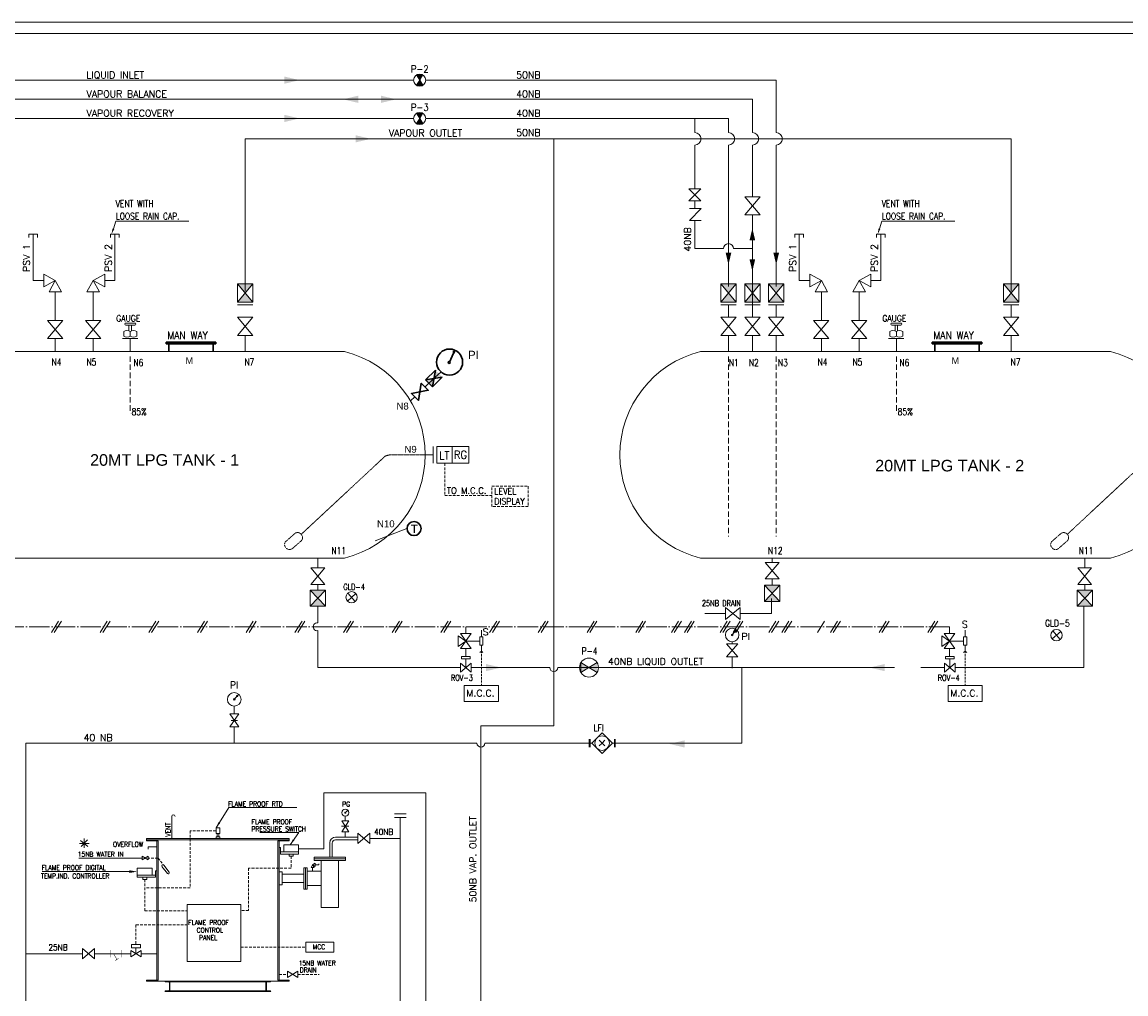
# Model space of a CAD drawing. Extents: x 41394 to 73734, y -4176 to 17654.
# Tile 6 of 7: x 53358 to 66240, y 6310 to 17654. Entities that reach past the tile are written whole.
import ezdxf

# ---------------------------------------------------------------- set-up
doc = ezdxf.new("R2010")
doc.units = 0
doc.header["$LTSCALE"] = 5
doc.linetypes.add('ACAD_ISO04W100', pattern=[30, 24, -3, 0, -3])
doc.linetypes.add('HIDDEN', pattern=[9.525, 6.35, -3.175])
doc.layers.get('0').update_dxf_attribs({"linetype": 'CONTINUOUS', "lineweight": 20})
for name, color, linetype, lineweight in [('BOUNDARY', 7, 'CONTINUOUS', 20), ('DIM', 1, 'CONTINUOUS', 15), ('HID', 1, 'HIDDEN', 20), ('PIPE', 5, 'CONTINUOUS', 20), ('SYM', 2, 'CONTINUOUS', 30), ('TEXT', 2, 'CONTINUOUS', 15), ('VALVE', 3, 'CONTINUOUS', 20)]:
    doc.layers.add(name, color=color, linetype=linetype, lineweight=lineweight)
doc.styles.add('AR', font='ARIAL.TTF')
doc.styles.add('DIM', font='romans.shx')
doc.styles.add('l', font='romans.shx')
doc.styles.add('L1', font='ARIAL.TTF')

msp = doc.modelspace()

# ---------------------------------------------------------------- hatches: boundary and pattern name
at = {"layer": 'DIM', "linetype": 'HIDDEN'}
h = msp.add_hatch(color=256, dxfattribs=at)
h.paths.add_polyline_path([(58036, 17036, 0.289173), (57960, 17036), (57998, 16976)])
h.paths.add_polyline_path([(57998, 16976), (57960, 16916, 0.289173), (58036, 16916)])
h = msp.add_hatch(color=256, dxfattribs=at)
h.paths.add_polyline_path([(58036, 16589, 0.289173), (57960, 16589), (57998, 16529)])
h.paths.add_polyline_path([(57998, 16529), (57960, 16469, 0.289173), (58036, 16469)])
at = {"layer": 'SYM'}
h = msp.add_hatch(color=256, dxfattribs=at)
h.paths.add_polyline_path([(58164, 13494), (58146, 13397), (58066, 13479)])
h.paths.add_polyline_path([(58164, 13494), (58181, 13592), (58262, 13509)])
at = {"layer": 'SYM', "lineweight": 15}
h = msp.add_hatch(color=256, dxfattribs=at)
edge = h.paths.add_edge_path()
edge.add_arc((57130, 8425), 5.42, 0, 360)
at = {"layer": 'VALVE', "lineweight": 15}
h = msp.add_hatch(color=256, dxfattribs=at)
h.paths.add_polyline_path([(56049, 14385), (55960, 14491), (55870, 14385)])
h.paths.add_polyline_path([(55870, 14598), (55960, 14491), (56049, 14598)])
h = msp.add_hatch(color=256, dxfattribs=at)
h.paths.add_polyline_path([(61691, 14385), (61602, 14491), (61513, 14385)])
h.paths.add_polyline_path([(61513, 14598), (61602, 14491), (61691, 14598)])
h = msp.add_hatch(color=256, dxfattribs=at)
h.paths.add_polyline_path([(61970, 14385), (61881, 14491), (61791, 14385)])
h.paths.add_polyline_path([(61791, 14598), (61881, 14491), (61970, 14598)])
h = msp.add_hatch(color=256, dxfattribs=at)
h.paths.add_polyline_path([(62248, 14385), (62159, 14491), (62070, 14385)])
h.paths.add_polyline_path([(62070, 14598), (62159, 14491), (62248, 14598)])
h = msp.add_hatch(color=256, dxfattribs=at)
h.paths.add_polyline_path([(64989, 14385), (64900, 14491), (64811, 14385)])
h.paths.add_polyline_path([(64811, 14598), (64900, 14491), (64989, 14598)])
h = msp.add_hatch(color=256, dxfattribs=at)
h.paths.add_polyline_path([(62202, 10890), (62113, 10985), (62023, 10890)])
h.paths.add_polyline_path([(62202, 11080), (62023, 11080), (62113, 10985)])
h = msp.add_hatch(color=256, dxfattribs=at)
h.paths.add_polyline_path([(56898, 10835), (56809, 10929), (56720, 10835)])
h.paths.add_polyline_path([(56898, 11024), (56720, 11024), (56809, 10929)])
h = msp.add_hatch(color=256, dxfattribs=at)
h.paths.add_polyline_path([(65849, 10835), (65760, 10929), (65670, 10835)])
h.paths.add_polyline_path([(65849, 11024), (65670, 11024), (65760, 10929)])
h = msp.add_hatch(color=256, dxfattribs=at)
h.paths.add_polyline_path([(59974, 10119), (59880, 10178), (59880, 10060)])
h.paths.add_polyline_path([(59974, 10119), (60068, 10060), (60068, 10178)])

# ---------------------------------------------------------------- linework, layer by layer
at = {"lineweight": 15}
for p, q in [((55106, 8382), (55106, 8307)), ((55106, 8307), (55106, 8124)), ((54811, 8124), (56476, 8124)), ((54811, 8095), (54811, 8124)), ((55633, 8181), (55654, 8181)), ((55633, 8181), (55633, 8145)), ((55654, 8145), (55654, 8181)), ((56476, 8095), (56476, 8124)), ((57017, 8140), (57275, 8140)), ((57130, 8140), (57130, 8203)), ((54811, 8109), (55025, 8109)), ((54811, 8095), (54944, 8095)), ((54830, 8025), (54830, 7998)), ((54930, 8025), (54830, 8025)), ((54930, 8095), (54930, 6472)), ((54944, 8095), (54944, 6472)), ((55025, 8109), (56261, 8109)), ((56261, 8109), (56476, 8109)), ((56342, 8095), (56342, 6472)), ((56342, 8095), (56476, 8095)), ((56357, 8095), (56357, 6472)), ((56357, 8019), (56373, 8019)), ((56357, 7942), (56357, 8019)), ((56373, 8019), (56373, 7942)), ((56950, 7905), (56950, 8073)), ((56976, 7905), (56976, 8071)), ((57014, 8109), (57275, 8109)), ((56373, 7942), (56373, 7967)), ((56373, 7967), (56585, 7967)), ((56585, 7942), (56373, 7942)), ((56585, 7967), (56585, 7942)), ((54914, 7748), (54914, 7671)), ((54930, 7748), (54914, 7748)), ((54990, 7797), (55053, 7715)), ((55011, 7813), (55074, 7730)), ((56357, 7736), (56395, 7736)), ((56395, 7736), (56395, 7584)), ((56685, 7780), (56646, 7780)), ((56646, 7780), (56646, 7531)), ((56665, 7780), (56665, 7531)), ((56685, 7780), (56685, 7531)), ((56685, 7744), (56848, 7744)), ((56848, 7576), (56848, 7744)), ((54702, 7695), (54702, 7671)), ((54914, 7695), (54702, 7695)), ((54702, 7671), (54914, 7671)), ((54914, 7671), (54914, 7695)), ((56395, 7707), (56646, 7707)), ((56395, 7612), (56646, 7612)), ((56357, 7584), (56395, 7584)), ((56646, 7531), (56685, 7531)), ((56685, 7576), (56848, 7576)), ((55286, 7354), (55911, 7354)), ((55286, 6689), (55286, 7354)), ((55911, 7354), (55911, 6689)), ((55911, 6689), (55286, 6689)), ((54811, 6472), (54944, 6472)), ((54811, 6458), (54811, 6472)), ((54811, 6458), (56476, 6458)), ((55084, 6458), (55025, 6458)), ((55025, 6458), (55025, 6458)), ((55034, 6450), (55069, 6450)), ((55084, 6458), (55084, 6339)), ((56218, 6450), (55084, 6450)), ((56203, 6458), (56261, 6458)), ((56204, 6458), (56204, 6339)), ((56253, 6450), (56218, 6450)), ((56261, 6458), (56261, 6458)), ((56342, 6472), (56476, 6472)), ((56476, 6458), (56476, 6472)), ((56203, 6339), (55025, 6339)), ((55025, 6339), (55025, 6339)), ((55069, 6347), (55034, 6347)), ((55078, 6441), (55078, 6356)), ((56218, 6347), (55084, 6347)), ((56203, 6339), (56261, 6339)), ((56209, 6441), (56209, 6356)), ((56218, 6347), (56253, 6347)), ((56261, 6339), (56261, 6339))]:
    msp.add_line(p, q, dxfattribs=at)
at = {"linetype": 'HIDDEN', "lineweight": 15}
for p, q in [((55319, 8215), (55319, 7547)), ((55621, 8215), (55319, 8215)), ((54944, 7896), (54831, 7896)), ((54944, 7896), (55009, 7816)), ((56497, 7918), (56497, 7779)), ((56000, 7779), (56000, 7285)), ((56497, 7779), (56000, 7779)), ((54790, 7646), (54790, 7281)), ((55319, 7547), (54790, 7547)), ((54790, 7281), (55286, 7281)), ((56000, 7285), (55911, 7285)), ((54687, 7118), (55286, 7118)), ((54687, 7118), (54687, 6887)), ((55911, 6856), (56670, 6856)), ((56357, 6538), (56456, 6538)), ((56576, 6538), (56825, 6538))]:
    msp.add_line(p, q, dxfattribs=at)
at = {"linetype": 'ByBlock', "lineweight": 15}
msp.add_line((54761, 7896), (54019, 7896), dxfattribs=at)
at = {"lineweight": 15}
for points in [[(55621, 8248), (55666, 8248), (55666, 8181), (55621, 8181)], [(55621, 8145), (55666, 8145), (55666, 8124), (55621, 8124)], [(56411, 8049), (56585, 8049), (56585, 7967), (56411, 7967)], [(56473, 7942), (56521, 7942), (56521, 7918), (56473, 7918)], [(57133, 7887), (56767, 7887), (56767, 7905), (57133, 7905)], [(57133, 7887), (56767, 7887), (56767, 7869), (57133, 7869)], [(57052, 7869), (56848, 7869), (56848, 7320), (57052, 7320)], [(54876, 7778), (54702, 7778), (54702, 7695), (54876, 7695)], [(54814, 7671), (54766, 7671), (54766, 7646), (54814, 7646)]]:
    msp.add_lwpolyline(points, close=True, dxfattribs=at)
for points in [[(54082, 8014), (54082, 8124)], [(54029, 8067), (54139, 8067)], [(54041, 8102), (54124, 8032)], [(54047, 8029), (54121, 8109)]]:
    msp.add_lwpolyline(points, dxfattribs=at)
for centre, start, end in [((56819, 12602), 284.0637, 75.9294), ((61578, 12602), 104.0672, 255.9328), ((65759, 12602), 284.0637, 75.9294)]:
    msp.add_arc(centre, 1243, start, end)
for centre, radius, start, end in [((55124, 8382), 18.4, 0, 180), ((57017, 8073), 67.1, 90, 180), ((57014, 8071), 38.4, 90, 180), ((55001, 7805), 12.9, 37.1326, 217.1326), ((55063, 7723), 12.9, 217.1326, 37.1326), ((55034, 6458), 8.33, 180, 270), ((55069, 6441), 8.33, 0, 90), ((56218, 6441), 8.33, 90, 180), ((56253, 6458), 8.33, 270, 0), ((55034, 6339), 8.33, 90, 180), ((55069, 6356), 8.33, 270, 0), ((56218, 6356), 8.33, 180, 270), ((56253, 6339), 8.33, 0, 90)]:
    msp.add_arc(centre, radius, start, end, dxfattribs=at)
at = {"layer": 'BOUNDARY', "lineweight": 15}
for p, q in [((41526, 17522), (73602, 17522)), ((57121, 13807), (52335, 13807)), ((66061, 13807), (61276, 13807)), ((57121, 11396), (52335, 11396)), ((66061, 11396), (61276, 11396))]:
    msp.add_line(p, q, dxfattribs=at)
at = {"layer": 'DIM', "color": 5, "lineweight": 15}
for p, q in [((57927, 16529), (51106, 16529)), ((61602, 16529), (58069, 16529)), ((61209, 16364), (61209, 16529)), ((61602, 16529), (61602, 16364)), ((64900, 16291), (55960, 16291)), ((55960, 14514), (55960, 16291)), ((64900, 14514), (64900, 16291)), ((61209, 15708), (61209, 16217)), ((61602, 16217), (61602, 14568)), ((61209, 15568), (61209, 15476)), ((61602, 14355), (61602, 14209)), ((61881, 14355), (61881, 14209)), ((62159, 14355), (62159, 14209)), ((64900, 14355), (64900, 14209)), ((61602, 13997), (61602, 13807))]:
    msp.add_line(p, q, dxfattribs=at)
at = {"layer": 'DIM', "lineweight": 15}
for p, q in [((54423, 15241), (54451, 15328)), ((54451, 15328), (55302, 15328)), ((63363, 15241), (63391, 15328)), ((63391, 15328), (64242, 15328))]:
    msp.add_line(p, q, dxfattribs=at)
for points in [[(41394, -4176), (73734, -4176), (73734, 17654), (41394, 17654)], [(58519, 9909), (58917, 9909), (58917, 9723), (58519, 9723)], [(64165, 9909), (64563, 9909), (64563, 9723), (64165, 9723)]]:
    msp.add_lwpolyline(points, close=True, dxfattribs=at)
for points in [[(56419, 17018), (56419, 16934), (56596, 16976)], [(57282, 16795), (57282, 16710), (57104, 16752)], [(57545, 16795), (57545, 16710), (57723, 16752)], [(54433, 15237), (54412, 15244), (54402, 15177)], [(61847, 15105), (61914, 15105), (61881, 15246)], [(63374, 15237), (63353, 15244), (63343, 15177)], [(62126, 14962), (62192, 14962), (62159, 14822)], [(61847, 14886), (61914, 14886), (61881, 14746)], [(58771, 10161), (58771, 10077), (58949, 10119)], [(63426, 10161), (63426, 10077), (63248, 10119)], [(61090, 9270), (61090, 9186), (60913, 9228)]]:
    msp.add_solid(points, dxfattribs=at)
at = {"layer": 'DIM', "color": 5, "lineweight": 15}
msp.add_solid([(61569, 14962), (61635, 14962), (61602, 14822)], dxfattribs=at)
at = {"layer": 'HID', "lineweight": 15, "ltscale": 2}
for p, q in [((54620, 13752), (54620, 13084)), ((62159, 13752), (62159, 11649)), ((63561, 13752), (63561, 13084))]:
    msp.add_line(p, q, dxfattribs=at)
at = {"layer": 'HID', "color": 5, "lineweight": 15, "ltscale": 2}
msp.add_line((61602, 13752), (61602, 11649), dxfattribs=at)
at = {"layer": 'HID', "linetype": 'ByBlock'}
for p, q in [((58156, 12505), (58156, 12698)), ((58376, 12505), (58376, 12698))]:
    msp.add_line(p, q, dxfattribs=at)
at = {"layer": 'HID', "ltscale": 0.03}
for p, q in [((57592, 12584), (56615, 11674)), ((57664, 12602), (58156, 12602)), ((66532, 12584), (65556, 11674))]:
    msp.add_line(p, q, dxfattribs=at)
at = {"layer": 'HID'}
for p, q in [((58290, 12504), (58290, 12129)), ((58290, 12129), (58841, 12129))]:
    msp.add_line(p, q, dxfattribs=at)
at = {"layer": 'HID', "linetype": 'HIDDEN', "ltscale": 0.009}
for p, q in [((56539, 11682), (56439, 11594)), ((56513, 11509), (56614, 11597)), ((65480, 11682), (65379, 11594)), ((65454, 11509), (65554, 11597))]:
    msp.add_line(p, q, dxfattribs=at)
at = {"layer": 'HID', "linetype": 'ByBlock', "lineweight": 15}
for p, q in [((55772, 8485), (56564, 8485)), ((54656, 7737), (53592, 7737))]:
    msp.add_line(p, q, dxfattribs=at)
at = {"layer": 'HID', "linetype": 'ByBlock'}
msp.add_lwpolyline([(58200, 12699), (58571, 12699), (58571, 12504), (58200, 12504)], close=True, dxfattribs=at)
at = {"layer": 'HID'}
msp.add_lwpolyline([(58841, 12235), (59266, 12235), (59266, 12000), (58841, 12000)], close=True, dxfattribs=at)
at = {"layer": 'HID', "linetype": 'ByBlock', "lineweight": 15}
for points in [[(55621, 8248), (55772, 8485)], [(56486, 8049), (56587, 8194), (56132, 8194)]]:
    msp.add_lwpolyline(points, dxfattribs=at)
at = {"layer": 'HID', "ltscale": 2.5}
msp.add_arc((57664, 12442), 160, 90, 116.7907, dxfattribs=at)
at = {"layer": 'HID', "linetype": 'HIDDEN', "ltscale": 0.009}
for centre, start, end in [((56573, 11644), 41.2375, 131.2375), ((56580, 11636), 311.2375, 41.2375), ((65513, 11644), 41.2375, 131.2375), ((65521, 11636), 311.2375, 41.2375), ((56472, 11556), 131.2375, 221.2375), ((56480, 11548), 221.2375, 311.2375), ((65413, 11556), 131.2375, 221.2375), ((65420, 11548), 221.2375, 311.2375)]:
    msp.add_arc(centre, 51.2, start, end, dxfattribs=at)
at = {"layer": 'HID', "color": 5, "lineweight": 15, "ltscale": 2}
for points in [[(56419, 16571), (56419, 16487), (56596, 16529)], [(57250, 16333), (57250, 16249), (57428, 16291)]]:
    msp.add_solid(points, dxfattribs=at)
at = {"layer": 'HID', "linetype": 'ByBlock', "lineweight": 15}
for points in [[(55670, 8302), (55621, 8248), (55650, 8315)], [(56537, 8101), (56486, 8049), (56517, 8115)]]:
    msp.add_solid(points, dxfattribs=at)
at = {"layer": 'HID', "linetype": 'ByBlock', "lineweight": 15, "extrusion": (0, 0, -1)}
msp.add_solid([(-54609, 7722), (-54702, 7737), (-54610, 7753)], dxfattribs=at)
at = {"layer": 'PIPE', "lineweight": 15}
for p, q in [((57927, 16976), (50520, 16976)), ((62159, 16976), (58069, 16976)), ((62159, 16976), (62159, 16364)), ((61881, 16752), (50743, 16752)), ((61881, 16752), (61881, 16364)), ((59563, 9441), (59563, 16291)), ((61881, 16217), (61881, 15615)), ((62159, 16217), (62159, 14568)), ((61209, 15009), (61209, 15336)), ((61881, 15402), (61881, 14239)), ((53486, 14639), (53486, 15177)), ((54440, 14639), (54440, 15177)), ((62426, 14639), (62426, 15177)), ((63381, 14639), (63381, 15177)), ((61543, 15009), (61209, 15009)), ((61881, 15009), (61661, 15009)), ((53610, 14639), (53486, 14639)), ((54322, 14639), (54440, 14639)), ((62550, 14639), (62426, 14639)), ((63262, 14639), (63381, 14639)), ((53745, 14504), (53745, 14172)), ((54186, 14504), (54186, 14172)), ((62686, 14504), (62686, 14172)), ((63127, 14504), (63127, 14172)), ((53745, 13960), (53745, 13807)), ((54186, 13960), (54186, 13807)), ((54620, 13959), (54620, 13807)), ((55960, 13997), (55960, 13807)), ((61881, 13997), (61881, 13807)), ((62159, 13997), (62159, 13807)), ((62686, 13960), (62686, 13807)), ((63127, 13960), (63127, 13807)), ((63561, 13959), (63561, 13807)), ((64900, 13997), (64900, 13807)), ((56809, 11396), (56809, 11282)), ((62113, 11346), (62113, 11396)), ((65760, 11396), (65760, 11282)), ((56809, 11090), (56809, 11026)), ((62202, 11080), (62023, 11080)), ((62113, 11156), (62113, 11080)), ((65760, 11090), (65760, 11026)), ((56809, 10835), (56809, 10640)), ((62103, 10924), (62103, 10751)), ((65750, 10835), (65750, 10119)), ((61326, 10751), (61567, 10751)), ((61738, 10751), (62103, 10751)), ((53784, 10660), (53701, 10530)), ((53817, 10660), (53734, 10530)), ((54352, 10660), (54269, 10530)), ((54385, 10660), (54302, 10530)), ((54920, 10660), (54837, 10530)), ((54953, 10660), (54870, 10530)), ((55488, 10660), (55405, 10530)), ((55521, 10660), (55439, 10530)), ((56056, 10660), (55973, 10530)), ((56090, 10660), (56007, 10530)), ((56625, 10660), (56542, 10530)), ((56658, 10660), (56575, 10530)), ((57193, 10660), (57110, 10530)), ((57226, 10660), (57143, 10530)), ((57761, 10660), (57678, 10530)), ((57794, 10660), (57711, 10530)), ((58329, 10660), (58246, 10530)), ((58362, 10660), (58279, 10530)), ((58897, 10660), (58814, 10530)), ((58930, 10660), (58848, 10530)), ((59465, 10660), (59382, 10530)), ((59499, 10660), (59416, 10530)), ((60034, 10660), (59951, 10530)), ((60067, 10660), (59984, 10530)), ((60602, 10660), (60519, 10530)), ((60635, 10660), (60552, 10530)), ((61020, 10660), (60937, 10530)), ((61053, 10660), (60970, 10530)), ((61170, 10660), (61087, 10530)), ((61203, 10660), (61120, 10530)), ((61588, 10660), (61505, 10530)), ((61621, 10660), (61538, 10530)), ((61738, 10660), (61655, 10530)), ((61771, 10660), (61688, 10530)), ((62156, 10660), (62073, 10530)), ((62189, 10660), (62106, 10530)), ((62306, 10660), (62223, 10530)), ((62340, 10660), (62257, 10530)), ((62724, 10660), (62641, 10530)), ((62874, 10660), (62792, 10530)), ((62908, 10660), (62825, 10530)), ((63443, 10660), (63360, 10530)), ((63476, 10660), (63393, 10530)), ((64011, 10660), (63928, 10530)), ((64044, 10660), (63961, 10530)), ((56809, 10550), (56809, 10119)), ((61645, 10420), (61645, 10398)), ((61645, 10245), (61645, 10114)), ((56809, 10119), (57028, 10119)), ((57028, 10119), (58476, 10119)), ((58600, 10119), (59516, 10119)), ((59610, 10119), (63540, 10119)), ((61759, 10119), (61759, 9237)), ((63845, 10119), (64123, 10119)), ((64247, 10119), (65750, 10119)), ((55834, 9669), (55834, 9579)), ((55834, 9428), (55834, 9237)), ((58713, 9441), (58713, 5833)), ((58713, 9441), (59563, 9441)), ((53400, 9237), (58666, 9237)), ((53400, -1907), (53400, 9237)), ((58760, 9237), (60006, 9237)), ((60247, 9237), (61759, 9237)), ((56879, 8657), (56879, 8005)), ((58068, 8657), (56879, 8657)), ((58068, -28), (58068, 8657)), ((57840, 8412), (57704, 8412)), ((57840, 8368), (57704, 8368)), ((57772, -561), (57772, 8368)), ((57418, 8125), (57772, 8125)), ((56879, 8005), (56585, 8005)), ((54061, 6779), (53400, 6779)), ((54385, 6779), (54204, 6779)), ((54522, 6779), (54626, 6779)), ((54930, 6779), (54747, 6779))]:
    msp.add_line(p, q, dxfattribs=at)
at = {"layer": 'PIPE'}
for p, q in [((58175, 13504), (58247, 13572)), ((58061, 13395), (58175, 13504)), ((57890, 13232), (57940, 13280)), ((58061, 12602), (58156, 12602)), ((57479, 11600), (57850, 11742))]:
    msp.add_line(p, q, dxfattribs=at)
at = {"layer": 'PIPE', "linetype": 'ACAD_ISO04W100', "lineweight": 15, "ltscale": 2}
for p, q in [((64182, 10595), (47745, 10595)), ((58535, 10517), (58535, 10595)), ((64182, 10517), (64182, 10595))]:
    msp.add_line(p, q, dxfattribs=at)
at = {"layer": 'PIPE', "color": 0, "linetype": 'ByBlock', "lineweight": 15}
msp.add_line((54688, 6779), (54685, 6779), dxfattribs=at)
at = {"layer": 'PIPE', "color": 0, "lineweight": 15}
msp.add_lwpolyline([(56670, 6914), (56996, 6914), (56996, 6798), (56670, 6798)], close=True, dxfattribs=at)
at = {"layer": 'PIPE', "lineweight": 15}
for centre, radius, start, end in [((61209, 16291), 73.3, 270, 90), ((61602, 16291), 73.3, 270, 90), ((61881, 16291), 73.3, 270, 90), ((62159, 16291), 73.3, 270, 90), ((61602, 15009), 58.6, 0, 180), ((56801, 10595), 45.6, 79.7249, 280.2751), ((59563, 10119), 47, 180, 0), ((58713, 9237), 47, 180, 0)]:
    msp.add_arc(centre, radius, start, end, dxfattribs=at)
at = {"layer": 'SYM'}
for p, q in [((55040, 13919), (55040, 13899)), ((55040, 13919), (55619, 13919)), ((55619, 13899), (55619, 13919)), ((63980, 13919), (63980, 13899)), ((63980, 13919), (64560, 13919)), ((64560, 13899), (64560, 13919)), ((55040, 13899), (55619, 13899)), ((55071, 13899), (55071, 13807)), ((55588, 13899), (55588, 13807)), ((58347, 13685), (58410, 13823)), ((58410, 13823), (58384, 13800)), ((58410, 13823), (58402, 13789)), ((63980, 13899), (64560, 13899)), ((64012, 13899), (64012, 13807)), ((64529, 13899), (64529, 13807)), ((58066, 13479), (58181, 13592)), ((58146, 13397), (58181, 13592)), ((58262, 13509), (58066, 13479)), ((58146, 13397), (58066, 13479)), ((58146, 13397), (58262, 13509))]:
    msp.add_line(p, q, dxfattribs=at)
at = {"layer": 'SYM', "lineweight": 15}
for p, q in [((57130, 8425), (57158, 8455)), ((57130, 8331), (57130, 8383)), ((57173, 8267), (57086, 8267)), ((57418, 8065), (57275, 8185)), ((57275, 8065), (57418, 8185)), ((57275, 8065), (57275, 8185)), ((57418, 8065), (57418, 8185)), ((56749, 7786), (56749, 7744)), ((56780, 7817), (56822, 7817)), ((56822, 7817), (56822, 7829)), ((54061, 6719), (54204, 6839)), ((54204, 6719), (54061, 6839)), ((54061, 6719), (54061, 6839)), ((54204, 6719), (54204, 6839)), ((54687, 6779), (54687, 6849)), ((54522, 6779), (54385, 6779))]:
    msp.add_line(p, q, dxfattribs=at)
at = {"layer": 'SYM'}
for points in [[(58001, 13337), (58017, 13437), (58099, 13357)], [(58001, 13337), (57902, 13317), (57984, 13238)]]:
    msp.add_lwpolyline(points, close=True, dxfattribs=at)
at = {"layer": 'SYM', "lineweight": 15}
for points in [[(57089, 8203), (57170, 8203), (57089, 8331), (57170, 8331)], [(54831, 7874), (54831, 7918), (54761, 7874), (54761, 7918)], [(56749, 7817), (56731, 7786), (56767, 7786)], [(56749, 7817), (56780, 7799), (56780, 7835)], [(54634, 6887), (54740, 6887), (54740, 6849), (54634, 6849)], [(54747, 6742), (54747, 6817), (54626, 6742), (54626, 6817)], [(56456, 6500), (56456, 6576), (56576, 6500), (56576, 6576)]]:
    msp.add_lwpolyline(points, close=True, dxfattribs=at)
at = {"layer": 'SYM', "lineweight": 15, "const_width": 5.64}
for points in [[(54385, 6822), (54385, 6737)], [(54522, 6779), (54385, 6779)], [(54426, 6778), (54464, 6712)], [(54483, 6725), (54445, 6698)], [(54522, 6822), (54522, 6737)]]:
    msp.add_lwpolyline(points, dxfattribs=at)
at = {"layer": 'SYM'}
for centre, radius in [((58347, 13685), 152), ((58343, 13681), 11.1), ((57932, 11742), 81.9)]:
    msp.add_circle(centre, radius, dxfattribs=at)
at = {"layer": 'SYM', "lineweight": 15}
for radius in [41.4, 5.42]:
    msp.add_circle((57130, 8425), radius, dxfattribs=at)
msp.add_solid([(57150, 8449), (57158, 8455), (57152, 8447)], dxfattribs=at)
at = {"layer": 'VALVE', "lineweight": 15}
for p, q in [((57960, 17036), (57998, 16976)), ((58036, 17036), (57998, 16976)), ((57960, 16916), (57998, 16976)), ((58036, 16916), (57998, 16976)), ((57960, 16589), (57998, 16529)), ((57960, 16469), (57998, 16529)), ((58036, 16589), (57998, 16529)), ((58036, 16469), (57998, 16529)), ((61139, 15708), (61278, 15708)), ((61139, 15568), (61278, 15708)), ((61139, 15708), (61278, 15568)), ((61970, 15402), (61791, 15615)), ((61970, 15615), (61791, 15402)), ((61791, 15615), (61970, 15615)), ((61278, 15568), (61139, 15568)), ((61146, 15476), (61285, 15476)), ((61285, 15476), (61146, 15336)), ((61285, 15336), (61146, 15336)), ((61970, 15402), (61791, 15402)), ((53536, 15177), (53436, 15177)), ((53436, 15177), (53436, 15141)), ((53536, 15177), (53536, 15141)), ((54390, 15177), (54390, 15141)), ((54490, 15177), (54390, 15177)), ((54490, 15177), (54490, 15141)), ((62376, 15177), (62376, 15141)), ((62476, 15177), (62376, 15177)), ((62476, 15177), (62476, 15141)), ((63431, 15177), (63331, 15177)), ((63331, 15177), (63331, 15141)), ((63431, 15177), (63431, 15141)), ((53610, 14713), (53610, 14565)), ((53610, 14713), (53745, 14639)), ((54322, 14713), (54186, 14639)), ((54322, 14713), (54322, 14565)), ((62550, 14713), (62686, 14639)), ((62550, 14713), (62550, 14565)), ((63262, 14713), (63127, 14639)), ((63262, 14713), (63262, 14565)), ((53745, 14639), (53610, 14565)), ((53672, 14504), (53745, 14639)), ((53745, 14639), (53819, 14504)), ((54186, 14639), (54113, 14504)), ((54186, 14639), (54322, 14565)), ((54260, 14504), (54186, 14639)), ((56049, 14385), (55870, 14598)), ((56049, 14598), (55870, 14385)), ((55870, 14385), (55870, 14598)), ((55870, 14598), (56049, 14598)), ((56049, 14598), (55870, 14598)), ((56049, 14385), (56049, 14598)), ((61691, 14385), (61513, 14598)), ((61691, 14598), (61513, 14385)), ((61513, 14385), (61513, 14598)), ((61513, 14598), (61691, 14598)), ((61691, 14598), (61513, 14598)), ((61691, 14385), (61691, 14598)), ((61970, 14385), (61791, 14598)), ((61970, 14598), (61791, 14385)), ((61791, 14385), (61791, 14598)), ((61791, 14598), (61970, 14598)), ((61970, 14598), (61791, 14598)), ((61970, 14385), (61970, 14598)), ((62248, 14385), (62070, 14598)), ((62248, 14598), (62070, 14385)), ((62070, 14385), (62070, 14598)), ((62070, 14598), (62248, 14598)), ((62248, 14598), (62070, 14598)), ((62248, 14385), (62248, 14598)), ((62686, 14639), (62550, 14565)), ((62612, 14504), (62686, 14639)), ((62686, 14639), (62759, 14504)), ((63127, 14639), (63053, 14504)), ((63200, 14504), (63127, 14639)), ((63127, 14639), (63262, 14565)), ((64989, 14385), (64811, 14598)), ((64989, 14598), (64811, 14385)), ((64811, 14385), (64811, 14598)), ((64811, 14598), (64989, 14598)), ((64989, 14598), (64811, 14598)), ((64989, 14385), (64989, 14598)), ((53672, 14504), (53819, 14504)), ((54260, 14504), (54113, 14504)), ((62612, 14504), (62759, 14504)), ((63200, 14504), (63053, 14504)), ((56049, 14385), (55870, 14385)), ((56049, 14355), (55870, 14355)), ((61691, 14385), (61513, 14385)), ((61691, 14355), (61513, 14355)), ((61970, 14385), (61791, 14385)), ((61970, 14355), (61791, 14355)), ((62248, 14385), (62070, 14385)), ((62248, 14355), (62070, 14355)), ((64989, 14385), (64811, 14385)), ((64989, 14355), (64811, 14355)), ((53656, 14172), (53834, 14172)), ((53834, 14172), (53656, 13960)), ((53834, 13960), (53656, 14172)), ((54276, 13960), (54097, 14172)), ((54276, 14172), (54097, 13960)), ((54097, 14172), (54276, 14172)), ((56049, 14209), (55870, 13997)), ((56049, 13997), (55870, 14209)), ((55870, 14209), (56049, 14209)), ((61513, 14209), (61691, 14209)), ((61691, 14209), (61513, 13997)), ((61691, 13997), (61513, 14209)), ((61791, 14209), (61970, 14209)), ((61970, 14209), (61791, 13997)), ((61970, 13997), (61791, 14209)), ((62070, 14209), (62248, 14209)), ((62248, 14209), (62070, 13997)), ((62248, 13997), (62070, 14209)), ((62775, 14172), (62596, 13960)), ((62775, 13960), (62596, 14172)), ((62596, 14172), (62775, 14172)), ((63216, 13960), (63037, 14172)), ((63216, 14172), (63037, 13960)), ((63037, 14172), (63216, 14172)), ((64811, 14209), (64989, 14209)), ((64989, 14209), (64811, 13997)), ((64989, 13997), (64811, 14209)), ((54568, 14141), (54672, 14141)), ((54568, 14117), (54672, 14117)), ((54605, 14117), (54605, 14049)), ((54635, 14117), (54635, 14049)), ((63508, 14141), (63613, 14141)), ((63508, 14117), (63613, 14117)), ((63546, 14117), (63546, 14049)), ((63576, 14117), (63576, 14049)), ((53834, 13960), (53656, 13960)), ((54276, 13960), (54097, 13960)), ((54531, 13959), (54709, 13959)), ((54544, 14042), (54544, 13989)), ((54620, 13989), (54620, 14042)), ((54696, 14042), (54696, 13989)), ((55870, 13997), (56049, 13997)), ((61513, 13997), (61691, 13997)), ((61791, 13997), (61970, 13997)), ((62070, 13997), (62248, 13997)), ((62775, 13960), (62596, 13960)), ((63216, 13960), (63037, 13960)), ((63471, 13959), (63650, 13959)), ((63484, 14042), (63484, 13989)), ((63561, 13989), (63561, 14042)), ((63637, 14042), (63637, 13989)), ((64811, 13997), (64989, 13997)), ((62032, 11346), (62193, 11346)), ((62193, 11346), (62032, 11154)), ((62193, 11154), (62032, 11346)), ((56729, 11090), (56890, 11282)), ((56729, 11282), (56890, 11090)), ((56729, 11282), (56890, 11282)), ((65680, 11282), (65840, 11282)), ((65680, 11282), (65840, 11090)), ((65680, 11090), (65840, 11282)), ((56890, 11090), (56729, 11090)), ((62023, 10890), (62202, 11080)), ((62023, 11080), (62202, 10890)), ((62023, 10890), (62023, 11080)), ((62193, 11154), (62032, 11154)), ((62202, 10890), (62202, 11080)), ((65840, 11090), (65680, 11090)), ((56720, 10835), (56720, 11024)), ((56720, 11024), (56898, 10835)), ((56720, 10835), (56898, 11024)), ((56898, 11024), (56720, 11024)), ((56898, 10835), (56898, 11024)), ((57154, 10896), (57253, 10983)), ((57247, 10890), (57160, 10989)), ((65670, 10835), (65670, 11024)), ((65670, 11024), (65849, 10835)), ((65670, 10835), (65849, 11024)), ((65849, 11024), (65670, 11024)), ((65849, 10835), (65849, 11024)), ((56720, 10835), (56898, 10835)), ((61567, 10679), (61738, 10822)), ((61738, 10679), (61567, 10822)), ((61567, 10679), (61567, 10822)), ((61738, 10822), (61738, 10679)), ((62023, 10890), (62202, 10890)), ((65670, 10835), (65849, 10835)), ((58447, 10366), (58447, 10491)), ((58535, 10429), (58447, 10491)), ((58598, 10340), (58473, 10517)), ((58598, 10517), (58473, 10340)), ((58473, 10517), (58598, 10517)), ((58718, 10477), (58718, 10556)), ((61645, 10500), (61692, 10554)), ((61692, 10554), (61668, 10539)), ((61692, 10554), (61681, 10528)), ((64093, 10366), (64093, 10491)), ((64182, 10429), (64093, 10491)), ((64244, 10340), (64119, 10517)), ((64244, 10517), (64119, 10340)), ((64119, 10517), (64244, 10517)), ((64364, 10477), (64364, 10556)), ((65380, 10454), (65480, 10540)), ((65473, 10447), (65387, 10547)), ((58447, 10366), (58535, 10429)), ((58598, 10340), (58473, 10340)), ((58535, 10429), (58699, 10429)), ((58535, 10340), (58535, 10247)), ((58718, 10312), (58700, 10295)), ((58718, 10381), (58718, 10312)), ((58718, 10312), (58735, 10295)), ((61710, 10398), (61580, 10398)), ((61580, 10245), (61710, 10398)), ((61580, 10398), (61710, 10245)), ((64093, 10366), (64182, 10429)), ((64244, 10340), (64119, 10340)), ((64182, 10429), (64345, 10429)), ((64182, 10340), (64182, 10247)), ((64364, 10312), (64346, 10295)), ((64364, 10381), (64364, 10312)), ((64364, 10312), (64382, 10295)), ((58589, 10247), (58487, 10247)), ((58487, 10221), (58487, 10247)), ((58589, 10221), (58487, 10221)), ((58538, 10119), (58538, 10221)), ((58589, 10221), (58589, 10247)), ((59880, 10060), (59880, 10178)), ((59880, 10178), (59974, 10119)), ((60068, 10178), (59974, 10119)), ((61580, 10245), (61710, 10245)), ((64236, 10247), (64134, 10247)), ((64134, 10221), (64134, 10247)), ((64236, 10221), (64134, 10221)), ((64185, 10119), (64185, 10221)), ((64236, 10221), (64236, 10247)), ((58600, 10067), (58476, 10171)), ((58476, 10067), (58600, 10171)), ((58476, 10067), (58476, 10171)), ((58600, 10171), (58600, 10067)), ((59880, 10060), (59974, 10119)), ((60068, 10060), (59974, 10119)), ((64247, 10067), (64123, 10171)), ((64123, 10067), (64247, 10171)), ((64123, 10067), (64123, 10171)), ((64247, 10171), (64247, 10067)), ((55834, 9748), (55882, 9803)), ((55882, 9803), (55857, 9788)), ((55882, 9803), (55870, 9777)), ((55781, 9579), (55888, 9428)), ((55781, 9428), (55888, 9579)), ((55888, 9579), (55781, 9579)), ((55781, 9428), (55888, 9428)), ((55799, 9503), (55870, 9503)), ((59975, 9283), (59975, 9190)), ((59986, 9283), (59986, 9190)), ((60006, 9237), (60127, 9357)), ((60127, 9357), (60247, 9237)), ((60270, 9283), (60270, 9190)), ((60281, 9283), (60281, 9190)), ((60006, 9237), (60127, 9116)), ((60127, 9237), (60094, 9270)), ((60127, 9237), (60094, 9204)), ((60127, 9237), (60160, 9270)), ((60127, 9116), (60247, 9237)), ((60127, 9237), (60160, 9204))]:
    msp.add_line(p, q, dxfattribs=at)
at = {"layer": 'VALVE', "linetype": 'HIDDEN', "lineweight": 15, "ltscale": 0.8}
for p, q in [((58718, 10312), (58718, 9909)), ((64364, 10312), (64364, 9909))]:
    msp.add_line(p, q, dxfattribs=at)
at = {"layer": 'VALVE', "lineweight": 15}
for points in [[(58699, 10477), (58736, 10477), (58736, 10381), (58699, 10381)], [(64345, 10477), (64383, 10477), (64383, 10381), (64345, 10381)]]:
    msp.add_lwpolyline(points, close=True, dxfattribs=at)
for centre, radius in [((57998, 16976), 71.1), ((57998, 16529), 71.1), ((57203, 10940), 66), ((61645, 10500), 79.5), ((61645, 10500), 9.03), ((65430, 10497), 66), ((59974, 10119), 111), ((55834, 9748), 79.5), ((55834, 9748), 9.03), ((55834, 9503), 9.03), ((60127, 9237), 85.4)]:
    msp.add_circle(centre, radius, dxfattribs=at)
for centre, radius, start, end in [((54582, 13990), 64.2, 53.579, 126.421), ((54568, 14129), 11.9, 90, 270), ((54658, 13990), 64.2, 53.579, 126.421), ((54672, 14129), 11.9, 270, 90), ((63522, 13990), 64.2, 53.579, 126.421), ((63508, 14129), 11.9, 90, 270), ((63599, 13990), 64.2, 53.579, 126.421), ((63613, 14129), 11.9, 270, 90), ((54582, 14040), 64.2, 233.579, 306.421), ((54658, 14040), 64.2, 233.579, 306.421), ((63522, 14040), 64.2, 233.579, 306.421), ((63599, 14040), 64.2, 233.579, 306.421)]:
    msp.add_arc(centre, radius, start, end, dxfattribs=at)

# ---------------------------------------------------------------- texts
at = {"layer": 'TEXT', "lineweight": 15}
for s, height, style, width, p in [('P-2', 80, 'DIM', 0.9, (57896, 17066)), ('P-3', 80, 'DIM', 0.9, (57896, 16619)), ('VENT WITH', 80, 'DIM', 0.8, (54451, 15495)), ('VENT WITH', 80, 'DIM', 0.8, (63391, 15495)), ('LOOSE RAIN CAP.', 79.99, 'DIM', 0.8, (54451, 15348)), ('LOOSE RAIN CAP.', 79.99, 'DIM', 0.8, (63391, 15348)), ('GAUGE', 72, 'DIM', 0.9, (54457, 14159)), ('GAUGE', 72, 'DIM', 0.9, (63398, 14159)), ('N4', 80, 'DIM', 0.8, (53702, 13645)), ('N5', 80, 'DIM', 0.8, (54109, 13645)), ('N6', 80, 'DIM', 0.8, (54657, 13638)), ('N7', 80, 'DIM', 0.8, (55953, 13645)), ('N1', 80, 'DIM', 0.8, (61607, 13638)), ('N2', 80, 'DIM', 0.8, (61840, 13638)), ('N3', 80, 'DIM', 0.8, (62179, 13638)), ('N4', 80, 'DIM', 0.8, (62642, 13645)), ('N5', 80, 'DIM', 0.8, (63049, 13645)), ('N6', 80, 'DIM', 0.8, (63597, 13638)), ('N7', 80, 'DIM', 0.8, (64894, 13645)), ('85%', 80, 'DIM', 0.8, (54636, 13065)), ('85%', 80, 'DIM', 0.8, (63577, 13065)), ('N11', 80, 'DIM', 0.8, (56968, 11443)), ('N12', 80, 'DIM', 0.8, (62063, 11443)), ('N11', 80, 'DIM', 0.8, (65690, 11443)), ('GLD-4', 70, 'DIM', 0.8, (57107, 11025)), ('25NB DRAIN', 70, 'DIM', 0.8, (61292, 10836)), ('GLD-5', 80, 'DIM', 0.8, (65297, 10597)), ('P-4', 80, 'DIM', 0.8, (59889, 10273)), ('ROV-3', 70, 'DIM', 0.8, (58362, 9965)), ('ROV-4', 70, 'DIM', 0.8, (64044, 9965)), ('LFI', 80, 'DIM', 0.8, (60028, 9375)), ('FLAME PROOF RTD', 56.82, 'l', 0.9, (55763, 8499)), ('PG', 56.8, 'l', 0.9, (57094, 8496)), ('FLAME PROOF', 56.82, 'l', 0.9, (56036, 8290)), ('PRESSURE SWITCH', 56.82, 'l', 0.9, (56036, 8207)), ('40NB', 70.2, 'l', 0.9, (57465, 8166)), ('OVERFLOW', 56.8, 'l', 0.9, (54419, 8028)), ('15NB WATER IN', 56.82, 'l', 0.9, (54008, 7912)), ('FLAME PROOF DIGITAL', 56.82, 'l', 0.9, (53588, 7755)), ('TEMP.IND. CONTROLLER', 56.82, 'l', 0.9, (53578, 7658)), ('FLAME PROOF', 56.82, 'l', 0.9, (55297, 7115)), ('CONTROL', 56.8, 'l', 0.9, (55395, 7025)), (' PANEL', 56.8, 'l', 0.9, (55389, 6939)), ('25NB', 70.2, 'l', 0.9, (53665, 6818)), ('MCC', 56.8, 'l', 0.9, (56750, 6831)), ('15NB WATER ', 56.82, 'l', 0.9, (56585, 6641)), ('DRAIN', 56.8, 'l', 0.9, (56598, 6561))]:
    msp.add_text(s, height=height, dxfattribs=dict(at, style=style, width=width)).set_placement(p)
for s, height, style, p in [('LIQUID INLET', 79.99, 'DIM', (54109, 16997)), ('50NB', 80, 'DIM', (59124, 16997)), ('VAPOUR BALANCE', 79.99, 'DIM', (54109, 16774)), ('40NB', 80, 'DIM', (59124, 16774)), ('VAPOUR RECOVERY', 79.99, 'DIM', (54109, 16550)), ('40NB', 80, 'DIM', (59124, 16550)), ('VAPOUR OUTLET', 79.99, 'DIM', (57637, 16319)), ('50NB', 80, 'DIM', (59124, 16322)), ('20MT LPG TANK - 1', 135, 'AR', (54151, 12475)), ('20MT LPG TANK - 2', 135, 'AR', (63314, 12409)), ('S', 80, 'DIM', (58734, 10496)), ('S', 80, 'DIM', (64325, 10583)), ('PI', 80, 'DIM', (61753, 10442)), ('40NB LIQUID OUTLET', 79.99, 'DIM', (60196, 10150)), ('PI', 80, 'DIM', (55783, 9875)), ('M.C.C.', 80, 'DIM', (58543, 9780)), ('M.C.C.', 80, 'DIM', (64190, 9780)), ('40 NB', 80, 'DIM', (54075, 9261))]:
    msp.add_text(s, height=height, dxfattribs=dict(at, style=style)).set_placement(p)
at = {"layer": 'TEXT', "lineweight": 15, "style": 'DIM'}
for s, height, p in [('40NB', 80, (61164, 14975)), ('PSV 1', 80, (53449, 14737)), ('PSV 2', 80, (54404, 14737)), ('PSV 1', 80, (62390, 14737)), ('PSV 2', 80, (63344, 14737)), ('50NB VAP. OUTLET', 79.99, (58659, 7378))]:
    msp.add_text(s, height=height, rotation=90, dxfattribs=at).set_placement(p)
at = {"layer": 'TEXT', "style": 'l', "width": 0.9}
for s, height, p in [('MAN WAY', 87.7, (55052, 13954)), ('MAN WAY', 87.7, (63993, 13954)), ('LT', 93.5, (58226, 12548)), ('RG', 93.5, (58398, 12556)), ('LEVEL', 74.8, (58868, 12140)), ('DISPLAY', 74.8, (58868, 12022))]:
    msp.add_text(s, height=height, dxfattribs=at).set_placement(p)
at = {"layer": 'TEXT'}
for s, height, style, p in [('PI', 96.2, 'L1', (58562, 13721)), ('M', 75.2, 'L1', (55266, 13664)), ('M', 75.2, 'L1', (64206, 13664)), ('N8', 80.2, 'L1', (57727, 13131)), ('N9', 80.2, 'L1', (57820, 12627)), ('TO M.C.C.', 72.1, 'DIM', (58314, 12149)), ('N10', 80.2, 'L1', (57500, 11757))]:
    msp.add_text(s, height=height, dxfattribs=dict(at, style=style)).set_placement(p)
at = {"layer": 'TEXT', "style": 'L1', "text_generation_flag": 2}
msp.add_text('T', height=96.2, dxfattribs=at).set_placement((57977, 11690))
at = {"layer": 'TEXT', "lineweight": 15, "style": 'l', "width": 0.9}
msp.add_text('VENT', height=56.8, rotation=90, dxfattribs=at).set_placement((55088, 8145))

doc.saveas('drawing.dxf')
